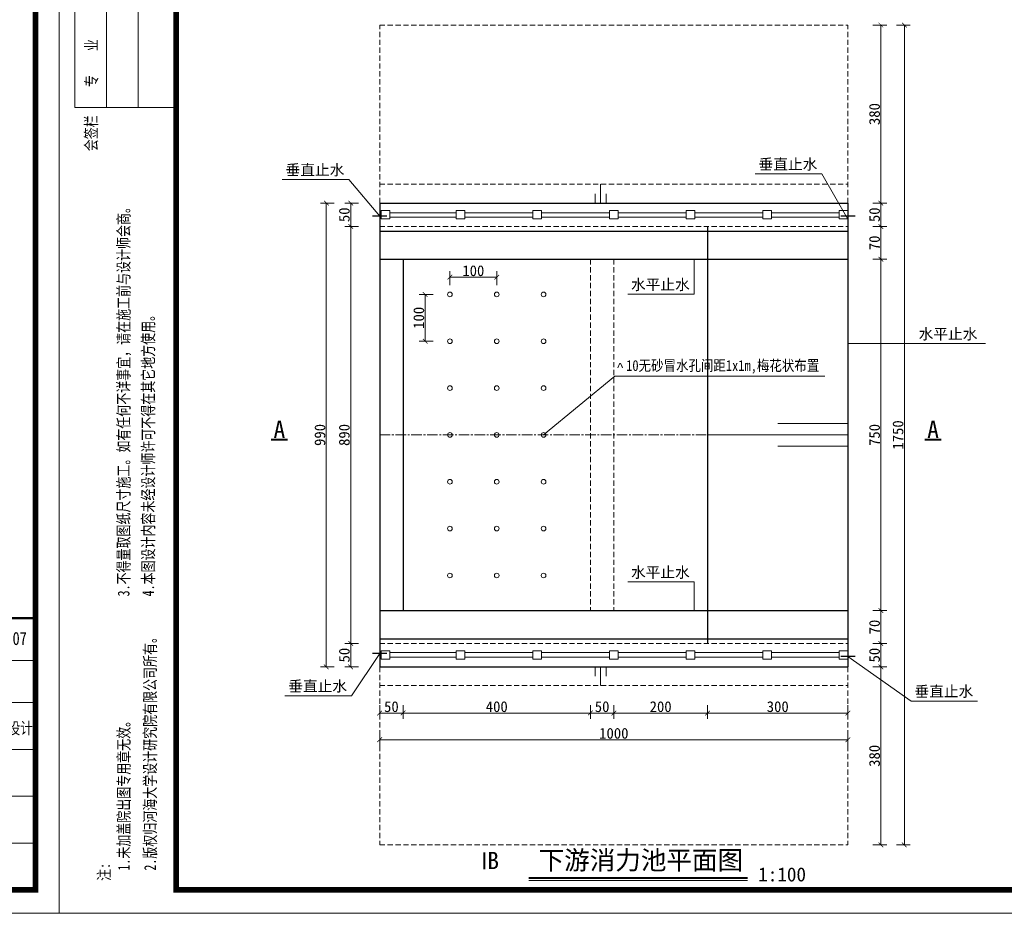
# Model space of a CAD drawing. Extents: x -13074 to 1448651, y 3648755 to 8081248.
# Tile 4 of 173: x 466357 to 466567, y 3853831 to 3854021. Entities that reach past the tile are written whole.
import ezdxf

# ---------------------------------------------------------------- set-up
doc = ezdxf.new("R2010")
doc.units = 0
doc.header["$PDMODE"] = 32
doc.header["$PDSIZE"] = 0.2
doc.linetypes.add('CENTER2', pattern=[1.125, 0.75, -0.125, 0.125, -0.125])
doc.linetypes.add('HIDDEN2', pattern=[0.1875, 0.125, -0.0625])
doc.layers.get('0').update_dxf_attribs({"linetype": 'CONTINUOUS'})
doc.layers.get('Defpoints').update_dxf_attribs({"linetype": 'CONTINUOUS'})
for name, color, linetype, lineweight in [('0.09标注线', 3, 'CONTINUOUS', 9), ('0.13填充', 8, 'CONTINUOUS', 9), ('0.15红线', 1, 'CONTINUOUS', 15), ('0.15虚线', 1, 'HIDDEN2', 15), ('0.30粗线', 7, 'CONTINUOUS', 30), ('SHEET', 1, 'CONTINUOUS', 15), ('文字', 7, 'CONTINUOUS', 15), ('新建路', 7, 'CONTINUOUS', 40), ('细实线', 3, 'CONTINUOUS', 20), ('配筋1', 1, 'CONTINUOUS', 50)]:
    doc.layers.add(name, color=color, linetype=linetype, lineweight=lineweight)
doc.layers.add('DIM', color=3, linetype='CONTINUOUS')
doc.styles.add('-仿宋_GB2312', font='FangSong_GB2312.ttf')
doc.styles.add('FHZ', font='FangSong_GB2312.ttf', dxfattribs={"width": 0.7070000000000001, "height": 300})
doc.dimstyles.new('zzzz STANDARD', dxfattribs={"dimtxt": 2.3, "dimasz": 1, "dimexe": 1.25, "dimexo": 1.5, "dimgap": 0.2, "dimtad": 1, "dimdec": 0, "dimlfac": 10, "dimzin": 0, "dimdsep": 46, "dimtxsty": '-仿宋_GB2312', "dimblk": 'ARCHTICK', "dimcen": 0.09, "dimadec": 0, "dimazin": 0, "dimtfac": 1, "dimtdec": 0, "dimtix": 1, "dimtmove": 2, "dimatfit": 3, "dimfxl": 1.7, "dimfxlon": 1, "dimtolj": 1, "dimtzin": 0, "dimlwd": 9, "dimlwe": 9, "dimarcsym": 0})

# ---------------------------------------------------------------- blocks, each defined once
blk = doc.blocks.new('c')
at = {"layer": 'SHEET', "color": 7}
for p, q in [((565906.7484831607, 3846269.904572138), (565906.7484831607, 3846029.914565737)), ((565920.2479210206, 3846269.904572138), (565920.2479210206, 3846029.914565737)), ((565933.7473588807, 3846269.904572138), (565933.7473588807, 3846029.914565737)), ((565906.7484831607, 3846029.914565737), (565949.9466843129, 3846029.914565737)), ((566729.914205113, 3845793.924392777), (566579.9204511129, 3845793.924392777)), ((566369.9291955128, 3845775.925142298), (566729.914205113, 3845775.925142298)), ((566669.9167035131, 3845755.925975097), (566729.914205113, 3845755.925975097)), ((566369.9291955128, 3845735.926807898), (566729.914205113, 3845735.926807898)), ((566729.914205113, 3845695.928473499), (566729.914205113, 3845735.926807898)), ((566369.9291955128, 3845715.927640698), (566729.914205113, 3845715.927640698)), ((566369.9291955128, 3845715.927640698), (566729.914205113, 3845715.927640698))]:
    blk.add_line(p, q, dxfattribs=at)
at = {"layer": 'SHEET', "color": 5}
blk.add_lwpolyline([(566739.913788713, 3845685.928889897), (565899.948766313, 3845685.928889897), (565899.948766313, 3846279.904155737), (566739.913788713, 3846279.904155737)], close=True, dxfattribs=at)
at = {"layer": 'SHEET', "color": 5, "const_width": 2.399900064}
blk.add_lwpolyline([(565949.9466843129, 3846269.904572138), (566729.914205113, 3846269.904572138), (566729.914205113, 3845695.928473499), (565949.9466843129, 3845695.928473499)], close=True, dxfattribs=at)
at = {"layer": 'SHEET', "color": 7, "const_width": 0.9999583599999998}
blk.add_lwpolyline([(566369.9291955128, 3845811.923643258), (566729.914205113, 3845811.923643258)], dxfattribs=at)
at = {"layer": 'DIM', "color": 7, "style": 'FHZ', "width": 0.75}
for s, p in [('专    业', (565916.2944850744, 3846038.683903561)), ('会签栏', (565916.151109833, 3846011.273359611)), ('3.不得量取图纸尺寸施工。如有任何不详事宜，请在施工前与设计师会商。', (565930.0149684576, 3845821.21716212)), ('4.本图设计内容未经设计师许可不得在其它地方使用。', (565940.5321480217, 3845821.21716212)), ('2.版权归河海大学设计研究院有限公司所有。', (565941.3298277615, 3845704.155322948)), ('1.未加盖院出图专用章无效。', (565930.0982954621, 3845704.155322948)), ('注:', (565921.7100811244, 3845699.768201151))]:
    blk.add_text(s, height=4.999791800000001, rotation=90, dxfattribs=at).set_placement(p)
at = {"layer": 'SHEET', "color": 7, "style": 'FHZ', "width": 0.8}
for s, height, p in [('2016.07', 5.599766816, (566704.8308302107, 3845800.464774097)), ('施工图设计', 4.999791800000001, (566701.5152524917, 3845762.466356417))]:
    blk.add_text(s, height=height, dxfattribs=at).set_placement(p)
blk = doc.blocks.new('_ARCHTICK')
at = {"color": 0, "linetype": 'ByBlock', "const_width": 0.15}
blk.add_lwpolyline([(-0.5, -0.5), (0.5, 0.5)], dxfattribs=at)
blk = doc.blocks.new('*D1296')
at = {"layer": 'Defpoints', "color": 0, "linetype": 'Continuous', "lineweight": 13}
for p in [(466533.9578371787, 3854020.17440243), (466533.9578371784, 3853982.17440243), (466540.9816627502, 3853982.17440243)]:
    blk.add_point(p, dxfattribs=at)
at = {"layer": '新建路', "color": 0, "linetype": 'Continuous', "lineweight": 9}
for p, q in [((466539.2816627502, 3854020.17440243), (466542.2316627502, 3854020.17440243)), ((466540.9816627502, 3854020.17440243), (466540.9816627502, 3853982.17440243)), ((466539.2816627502, 3853982.17440243), (466542.2316627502, 3853982.17440243))]:
    blk.add_line(p, q, dxfattribs=at)
for p, rotation in [((466540.9816627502, 3854020.17440243), 90), ((466540.9816627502, 3853982.17440243), 270)]:
    blk.add_blockref('_ARCHTICK', p, dxfattribs=dict(at, rotation=rotation))
at = {"layer": '新建路', "color": 0, "linetype": 'Continuous', "lineweight": 13, "insert": (466539.6316627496, 3854001.17440243), "char_height": 2.3, "attachment_point": 5, "rotation": 90, "style": '-仿宋_GB2312'}
blk.add_mtext('\\A1;380', dxfattribs=at)
blk = doc.blocks.new('*D1297')
at = {"layer": 'Defpoints', "color": 0, "linetype": 'Continuous', "lineweight": 13}
for p in [(466533.9578371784, 3853982.17440243), (466533.9578371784, 3853977.17440243), (466540.9816627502, 3853977.17440243)]:
    blk.add_point(p, dxfattribs=at)
at = {"layer": '新建路', "color": 0, "linetype": 'Continuous', "lineweight": 9}
for p, q in [((466539.2816627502, 3853982.17440243), (466542.2316627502, 3853982.17440243)), ((466540.9816627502, 3853982.17440243), (466540.9816627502, 3853977.17440243)), ((466539.2816627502, 3853977.17440243), (466542.2316627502, 3853977.17440243))]:
    blk.add_line(p, q, dxfattribs=at)
for p, rotation in [((466540.9816627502, 3853982.17440243), 90), ((466540.9816627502, 3853977.17440243), 270)]:
    blk.add_blockref('_ARCHTICK', p, dxfattribs=dict(at, rotation=rotation))
at = {"layer": '新建路', "color": 0, "linetype": 'Continuous', "lineweight": 13, "insert": (466539.6316627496, 3853979.67440243), "char_height": 2.3, "attachment_point": 5, "rotation": 90, "style": '-仿宋_GB2312'}
blk.add_mtext('\\A1;50', dxfattribs=at)
blk = doc.blocks.new('*D1298')
at = {"layer": 'Defpoints', "color": 0, "linetype": 'Continuous', "lineweight": 13}
for p in [(466533.9578371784, 3853977.17440243), (466533.9578371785, 3853970.17440243), (466540.9816627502, 3853970.17440243)]:
    blk.add_point(p, dxfattribs=at)
at = {"layer": '新建路', "color": 0, "linetype": 'Continuous', "lineweight": 9}
for p, q in [((466539.2816627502, 3853977.17440243), (466542.2316627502, 3853977.17440243)), ((466540.9816627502, 3853977.17440243), (466540.9816627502, 3853970.17440243)), ((466539.2816627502, 3853970.17440243), (466542.2316627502, 3853970.17440243))]:
    blk.add_line(p, q, dxfattribs=at)
for p, rotation in [((466540.9816627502, 3853977.17440243), 90), ((466540.9816627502, 3853970.17440243), 270)]:
    blk.add_blockref('_ARCHTICK', p, dxfattribs=dict(at, rotation=rotation))
at = {"layer": '新建路', "color": 0, "linetype": 'Continuous', "lineweight": 13, "insert": (466539.6316627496, 3853973.67440243), "char_height": 2.3, "attachment_point": 5, "rotation": 90, "style": '-仿宋_GB2312'}
blk.add_mtext('\\A1;70', dxfattribs=at)
blk = doc.blocks.new('*D1299')
at = {"layer": 'Defpoints', "color": 0, "linetype": 'Continuous', "lineweight": 13}
for p in [(466533.9578371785, 3853970.17440243), (466533.9578371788, 3853895.174402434), (466540.9816627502, 3853895.174402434)]:
    blk.add_point(p, dxfattribs=at)
at = {"layer": '新建路', "color": 0, "linetype": 'Continuous', "lineweight": 9}
for p, q in [((466539.2816627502, 3853970.17440243), (466542.2316627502, 3853970.17440243)), ((466540.9816627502, 3853970.17440243), (466540.9816627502, 3853895.174402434)), ((466539.2816627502, 3853895.174402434), (466542.2316627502, 3853895.174402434))]:
    blk.add_line(p, q, dxfattribs=at)
for p, rotation in [((466540.9816627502, 3853970.17440243), 90), ((466540.9816627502, 3853895.174402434), 270)]:
    blk.add_blockref('_ARCHTICK', p, dxfattribs=dict(at, rotation=rotation))
at = {"layer": '新建路', "color": 0, "linetype": 'Continuous', "lineweight": 13, "insert": (466539.6316627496, 3853932.674402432), "char_height": 2.3, "attachment_point": 5, "rotation": 90, "style": '-仿宋_GB2312'}
blk.add_mtext('\\A1;750', dxfattribs=at)
blk = doc.blocks.new('*D1300')
at = {"layer": 'Defpoints', "color": 0, "linetype": 'Continuous', "lineweight": 13}
for p in [(466533.9578371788, 3853895.174402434), (466533.9578371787, 3853888.174402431), (466540.9816627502, 3853888.174402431)]:
    blk.add_point(p, dxfattribs=at)
at = {"layer": '新建路', "color": 0, "linetype": 'Continuous', "lineweight": 9}
for p, q in [((466539.2816627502, 3853895.174402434), (466542.2316627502, 3853895.174402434)), ((466540.9816627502, 3853895.174402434), (466540.9816627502, 3853888.174402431)), ((466539.2816627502, 3853888.174402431), (466542.2316627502, 3853888.174402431))]:
    blk.add_line(p, q, dxfattribs=at)
for p, rotation in [((466540.9816627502, 3853895.174402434), 90), ((466540.9816627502, 3853888.174402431), 270)]:
    blk.add_blockref('_ARCHTICK', p, dxfattribs=dict(at, rotation=rotation))
at = {"layer": '新建路', "color": 0, "linetype": 'Continuous', "lineweight": 13, "insert": (466539.6316627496, 3853891.674402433), "char_height": 2.3, "attachment_point": 5, "rotation": 90, "style": '-仿宋_GB2312'}
blk.add_mtext('\\A1;70', dxfattribs=at)
blk = doc.blocks.new('*D1301')
at = {"layer": 'Defpoints', "color": 0, "linetype": 'Continuous', "lineweight": 13}
for p in [(466533.9578371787, 3853888.174402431), (466533.9578371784, 3853883.174402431), (466540.9816627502, 3853883.174402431)]:
    blk.add_point(p, dxfattribs=at)
at = {"layer": '新建路', "color": 0, "linetype": 'Continuous', "lineweight": 9}
for p, q in [((466539.2816627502, 3853888.174402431), (466542.2316627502, 3853888.174402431)), ((466540.9816627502, 3853888.174402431), (466540.9816627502, 3853883.174402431)), ((466539.2816627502, 3853883.174402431), (466542.2316627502, 3853883.174402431))]:
    blk.add_line(p, q, dxfattribs=at)
for p, rotation in [((466540.9816627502, 3853888.174402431), 90), ((466540.9816627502, 3853883.174402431), 270)]:
    blk.add_blockref('_ARCHTICK', p, dxfattribs=dict(at, rotation=rotation))
at = {"layer": '新建路', "color": 0, "linetype": 'Continuous', "lineweight": 13, "insert": (466539.6316627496, 3853885.674402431), "char_height": 2.3, "attachment_point": 5, "rotation": 90, "style": '-仿宋_GB2312'}
blk.add_mtext('\\A1;50', dxfattribs=at)
blk = doc.blocks.new('*D1302')
at = {"layer": 'Defpoints', "color": 0, "linetype": 'Continuous', "lineweight": 13}
for p in [(466533.9578371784, 3853883.174402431), (466533.9578371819, 3853845.174402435), (466540.9816627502, 3853845.174402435)]:
    blk.add_point(p, dxfattribs=at)
at = {"layer": '新建路', "color": 0, "linetype": 'Continuous', "lineweight": 9}
for p, q in [((466539.2816627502, 3853883.174402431), (466542.2316627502, 3853883.174402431)), ((466540.9816627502, 3853883.174402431), (466540.9816627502, 3853845.174402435)), ((466539.2816627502, 3853845.174402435), (466542.2316627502, 3853845.174402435))]:
    blk.add_line(p, q, dxfattribs=at)
for p, rotation in [((466540.9816627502, 3853883.174402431), 90), ((466540.9816627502, 3853845.174402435), 270)]:
    blk.add_blockref('_ARCHTICK', p, dxfattribs=dict(at, rotation=rotation))
at = {"layer": '新建路', "color": 0, "linetype": 'Continuous', "lineweight": 13, "insert": (466539.6316627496, 3853864.174402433), "char_height": 2.3, "attachment_point": 5, "rotation": 90, "style": '-仿宋_GB2312'}
blk.add_mtext('\\A1;380', dxfattribs=at)
blk = doc.blocks.new('*D1304')
at = {"layer": 'Defpoints', "color": 0, "linetype": 'Continuous', "lineweight": 13}
for p in [(466433.9578371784, 3853982.174402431), (466427.7642120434, 3853977.17440243), (466433.9578371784, 3853977.17440243)]:
    blk.add_point(p, dxfattribs=at)
at = {"layer": '新建路', "color": 0, "linetype": 'Continuous', "lineweight": 9}
for p, q in [((466429.4642120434, 3853982.174402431), (466426.5142120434, 3853982.174402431)), ((466427.7642120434, 3853982.174402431), (466427.7642120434, 3853977.17440243)), ((466429.4642120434, 3853977.17440243), (466426.5142120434, 3853977.17440243))]:
    blk.add_line(p, q, dxfattribs=at)
for p, rotation in [((466427.7642120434, 3853982.174402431), 90), ((466427.7642120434, 3853977.17440243), 270)]:
    blk.add_blockref('_ARCHTICK', p, dxfattribs=dict(at, rotation=rotation))
at = {"layer": '新建路', "color": 0, "linetype": 'Continuous', "lineweight": 13, "insert": (466426.4142120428, 3853979.674402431), "char_height": 2.3, "attachment_point": 5, "rotation": 90, "style": '-仿宋_GB2312'}
blk.add_mtext('\\A1;50', dxfattribs=at)
blk = doc.blocks.new('*D1305')
at = {"layer": 'Defpoints', "color": 0, "linetype": 'Continuous', "lineweight": 13}
for p in [(466433.9578371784, 3853977.17440243), (466427.7642120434, 3853888.174402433), (466433.9578371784, 3853888.174402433)]:
    blk.add_point(p, dxfattribs=at)
at = {"layer": '新建路', "color": 0, "linetype": 'Continuous', "lineweight": 9}
for p, q in [((466429.4642120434, 3853977.17440243), (466426.5142120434, 3853977.17440243)), ((466427.7642120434, 3853977.17440243), (466427.7642120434, 3853888.174402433)), ((466429.4642120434, 3853888.174402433), (466426.5142120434, 3853888.174402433))]:
    blk.add_line(p, q, dxfattribs=at)
for p, rotation in [((466427.7642120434, 3853977.17440243), 90), ((466427.7642120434, 3853888.174402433), 270)]:
    blk.add_blockref('_ARCHTICK', p, dxfattribs=dict(at, rotation=rotation))
at = {"layer": '新建路', "color": 0, "linetype": 'Continuous', "lineweight": 13, "insert": (466426.4142120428, 3853932.674402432), "char_height": 2.3, "attachment_point": 5, "rotation": 90, "style": '-仿宋_GB2312'}
blk.add_mtext('\\A1;890', dxfattribs=at)
blk = doc.blocks.new('*D1306')
at = {"layer": 'Defpoints', "color": 0, "linetype": 'Continuous', "lineweight": 13}
for p in [(466433.9578371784, 3853888.174402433), (466427.7642120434, 3853883.174402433), (466433.9578371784, 3853883.174402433)]:
    blk.add_point(p, dxfattribs=at)
at = {"layer": '新建路', "color": 0, "linetype": 'Continuous', "lineweight": 9}
for p, q in [((466429.4642120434, 3853888.174402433), (466426.5142120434, 3853888.174402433)), ((466427.7642120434, 3853888.174402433), (466427.7642120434, 3853883.174402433)), ((466429.4642120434, 3853883.174402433), (466426.5142120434, 3853883.174402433))]:
    blk.add_line(p, q, dxfattribs=at)
for p, rotation in [((466427.7642120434, 3853888.174402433), 90), ((466427.7642120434, 3853883.174402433), 270)]:
    blk.add_blockref('_ARCHTICK', p, dxfattribs=dict(at, rotation=rotation))
at = {"layer": '新建路', "color": 0, "linetype": 'Continuous', "lineweight": 13, "insert": (466426.4142120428, 3853885.674402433), "char_height": 2.3, "attachment_point": 5, "rotation": 90, "style": '-仿宋_GB2312'}
blk.add_mtext('\\A1;50', dxfattribs=at)
blk = doc.blocks.new('*D1313')
at = {"layer": 'Defpoints', "color": 0, "linetype": 'Continuous', "lineweight": 13}
for p in [(466433.9578371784, 3853895.174402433), (466533.9578371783, 3853895.174402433), (466433.9578371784, 3853867.62701102)]:
    blk.add_point(p, dxfattribs=at)
at = {"layer": '新建路', "color": 0, "linetype": 'Continuous', "lineweight": 9}
for p, q in [((466433.9578371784, 3853869.32701102), (466433.9578371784, 3853866.37701102)), ((466533.9578371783, 3853867.62701102), (466433.9578371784, 3853867.62701102)), ((466533.9578371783, 3853869.32701102), (466533.9578371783, 3853866.37701102))]:
    blk.add_line(p, q, dxfattribs=at)
at = {"layer": '新建路', "color": 0, "linetype": 'Continuous', "lineweight": 9, "rotation": 180}
blk.add_blockref('_ARCHTICK', (466433.9578371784, 3853867.62701102), dxfattribs=at)
at = {"layer": '新建路', "color": 0, "linetype": 'Continuous', "lineweight": 9}
blk.add_blockref('_ARCHTICK', (466533.9578371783, 3853867.62701102), dxfattribs=at)
at = {"layer": '新建路', "color": 0, "linetype": 'Continuous', "lineweight": 13, "insert": (466483.9578371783, 3853868.97701102), "char_height": 2.3, "attachment_point": 5, "style": '-仿宋_GB2312'}
blk.add_mtext('\\A1;1000', dxfattribs=at)
blk = doc.blocks.new('*D1343')
at = {"layer": 'Defpoints', "color": 0, "linetype": 'Continuous', "lineweight": 13}
for p in [(466448.9578371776, 3853962.674402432), (466443.672590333, 3853952.674402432), (466448.9578371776, 3853952.674402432)]:
    blk.add_point(p, dxfattribs=at)
at = {"layer": '新建路', "color": 0, "linetype": 'Continuous', "lineweight": 9}
for p, q in [((466445.372590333, 3853962.674402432), (466442.422590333, 3853962.674402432)), ((466443.672590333, 3853962.674402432), (466443.672590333, 3853952.674402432)), ((466445.372590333, 3853952.674402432), (466442.422590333, 3853952.674402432))]:
    blk.add_line(p, q, dxfattribs=at)
for p, rotation in [((466443.672590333, 3853962.674402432), 90), ((466443.672590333, 3853952.674402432), 270)]:
    blk.add_blockref('_ARCHTICK', p, dxfattribs=dict(at, rotation=rotation))
at = {"layer": '新建路', "color": 0, "linetype": 'Continuous', "lineweight": 13, "insert": (466442.3225903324, 3853957.674402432), "char_height": 2.3, "attachment_point": 5, "rotation": 90, "style": '-仿宋_GB2312'}
blk.add_mtext('\\A1;100', dxfattribs=at)

msp = doc.modelspace()

# ---------------------------------------------------------------- linework, layer by layer
at = {"layer": '0.09标注线', "color": 3, "lineweight": 9}
for p, q in [((466427.3409038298, 3853987.203658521, -0.03751364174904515), (466413.1594093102, 3853987.203658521, -0.03751364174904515)), ((466528.3395436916, 3853988.418407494, -0.03751364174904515), (466514.158049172, 3853988.418407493, -0.03751364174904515)), ((466501.1039059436, 3853962.707405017), (466486.922411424, 3853962.707405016)), ((466563.3318910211, 3853952.174402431), (466533.9578371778, 3853952.17440243)), ((466501.1039059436, 3853901.291160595), (466486.922411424, 3853901.291160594)), ((466427.9174716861, 3853877.008095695, -0.03751364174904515), (466413.7359771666, 3853877.008095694, -0.03751364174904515)), ((466561.6388071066, 3853875.877233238, -0.03751364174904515), (466547.4573125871, 3853875.877233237, -0.03751364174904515))]:
    msp.add_line(p, q, dxfattribs=at)
at = {"layer": '0.09标注线', "linetype": 'Continuous', "lineweight": 13}
for p, q in [((466433.9578371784, 3853979.355072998), (466427.3409038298, 3853987.203658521, -0.03751364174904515)), ((466533.9578371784, 3853978.716414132), (466528.3395436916, 3853988.418407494, -0.03751364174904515)), ((466481.1398466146, 3853986.17440243), (466481.1398466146, 3853982.17440243)), ((466479.9918748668, 3853984.17440243), (466479.9918748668, 3853982.17440243)), ((466482.2878183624, 3853984.17440243), (466482.2878183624, 3853982.17440243)), ((466501.1039059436, 3853962.707405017), (466501.1039059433, 3853970.174402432)), ((466501.1039059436, 3853901.291160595), (466501.1039059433, 3853895.174402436)), ((466433.9578371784, 3853885.993731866), (466427.9174716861, 3853877.008095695, -0.03751364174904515)), ((466533.9578371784, 3853885.355073), (466547.4573125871, 3853875.877233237, -0.03751364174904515)), ((466479.9918748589, 3853881.174402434), (466479.9918748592, 3853883.174402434)), ((466481.1398466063, 3853879.174402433), (466481.139846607, 3853883.174402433)), ((466482.2878183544, 3853881.174402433), (466482.2878183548, 3853883.174402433))]:
    msp.add_line(p, q, dxfattribs=at)
at = {"layer": '0.09标注线'}
for p, q in [((466484.1564502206, 3853945.198726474, 3.047455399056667), (466468.9578371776, 3853932.674402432)), ((466529.0141309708, 3853945.198726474, 3.047455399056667), (466484.1564502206, 3853945.198726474, 3.047455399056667))]:
    msp.add_line(p, q, dxfattribs=at)
at = {"layer": '0.09标注线', "color": 7}
for centre in [(466448.9578371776, 3853962.674402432), (466458.9578371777, 3853962.674402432), (466468.9578371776, 3853962.674402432), (466448.9578371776, 3853952.674402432), (466458.9578371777, 3853952.674402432), (466468.9578371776, 3853952.674402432), (466448.9578371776, 3853942.674402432), (466458.9578371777, 3853942.674402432), (466468.9578371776, 3853942.674402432), (466448.9578371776, 3853932.674402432), (466458.9578371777, 3853932.674402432), (466468.9578371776, 3853932.674402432), (466448.9578371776, 3853922.674402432), (466458.9578371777, 3853922.674402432), (466468.9578371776, 3853922.674402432), (466448.9578371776, 3853912.674402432), (466458.9578371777, 3853912.674402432), (466468.9578371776, 3853912.674402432), (466448.9578371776, 3853902.674402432), (466458.9578371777, 3853902.674402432), (466468.9578371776, 3853902.674402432)]:
    msp.add_circle(centre, 0.5, dxfattribs=at)
at = {"layer": '0.13填充', "lineweight": 40, "ltscale": 0.005}
msp.add_line((466465.8221476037, 3853838.149972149), (466512.4768031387, 3853838.149972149), dxfattribs=at)
at = {"layer": '0.13填充', "ltscale": 0.005}
msp.add_line((466465.8221476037, 3853837.602761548), (466512.4768031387, 3853837.602761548), dxfattribs=at)
at = {"layer": '0.15红线', "color": 7}
for p, q in [((466436.148091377, 3853980.096742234, -0.03751364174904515), (466450.2870038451, 3853980.096742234, -0.03751364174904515)), ((466450.2870038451, 3853979.127908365, -0.03751364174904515), (466436.148091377, 3853979.127908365, -0.03751364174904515)), ((466452.162003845, 3853980.096742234, -0.03751364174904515), (466466.6536705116, 3853980.096742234, -0.03751364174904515)), ((466466.6536705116, 3853979.127908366, -0.03751364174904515), (466452.162003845, 3853979.127908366, -0.03751364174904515)), ((466468.5286705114, 3853980.096742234, -0.03751364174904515), (466483.020337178, 3853980.096742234, -0.03751364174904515)), ((466483.020337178, 3853979.127908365, -0.03751364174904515), (466468.5286705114, 3853979.127908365, -0.03751364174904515)), ((466484.8953371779, 3853980.096742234, -0.03751364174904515), (466499.3870038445, 3853980.096742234, -0.03751364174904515)), ((466499.3870038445, 3853979.127908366, -0.03751364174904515), (466484.8953371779, 3853979.127908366, -0.03751364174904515)), ((466501.2620038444, 3853980.096742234, -0.03751364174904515), (466515.753670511, 3853980.096742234, -0.03751364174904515)), ((466515.753670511, 3853979.127908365, -0.03751364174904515), (466501.2620038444, 3853979.127908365, -0.03751364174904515)), ((466517.6286705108, 3853980.096742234, -0.03751364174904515), (466532.0828371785, 3853980.096742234, -0.03751364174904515)), ((466532.0828371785, 3853979.127908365, -0.03751364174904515), (466517.6286705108, 3853979.127908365, -0.03751364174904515)), ((466450.2870038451, 3853886.220896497, -0.03751364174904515), (466436.148091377, 3853886.220896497, -0.03751364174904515)), ((466436.148091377, 3853885.252062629, -0.03751364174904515), (466450.2870038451, 3853885.252062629, -0.03751364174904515)), ((466466.6536705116, 3853886.220896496, -0.03751364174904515), (466452.162003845, 3853886.220896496, -0.03751364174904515)), ((466452.162003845, 3853885.252062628, -0.03751364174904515), (466466.6536705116, 3853885.252062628, -0.03751364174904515)), ((466483.020337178, 3853886.220896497, -0.03751364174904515), (466468.5286705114, 3853886.220896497, -0.03751364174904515)), ((466468.5286705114, 3853885.252062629, -0.03751364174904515), (466483.020337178, 3853885.252062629, -0.03751364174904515)), ((466499.3870038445, 3853886.220896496, -0.03751364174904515), (466484.8953371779, 3853886.220896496, -0.03751364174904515)), ((466484.8953371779, 3853885.252062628, -0.03751364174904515), (466499.3870038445, 3853885.252062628, -0.03751364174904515)), ((466515.753670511, 3853886.220896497, -0.03751364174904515), (466501.2620038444, 3853886.220896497, -0.03751364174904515)), ((466501.2620038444, 3853885.252062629, -0.03751364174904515), (466515.753670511, 3853885.252062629, -0.03751364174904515)), ((466532.0828371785, 3853886.220896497, -0.03751364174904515), (466517.6286705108, 3853886.220896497, -0.03751364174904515)), ((466517.6286705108, 3853885.252062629, -0.03751364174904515), (466532.0828371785, 3853885.252062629, -0.03751364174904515))]:
    msp.add_line(p, q, dxfattribs=at)
for points in [[(466436.148091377, 3853980.557680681), (466436.148091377, 3853978.782927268), (466434.2730913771, 3853978.782927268), (466434.2730913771, 3853980.557680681)], [(466452.162003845, 3853980.557680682), (466452.162003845, 3853978.782927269), (466450.2870038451, 3853978.782927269), (466450.2870038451, 3853980.557680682)], [(466468.5286705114, 3853980.557680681), (466468.5286705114, 3853978.782927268), (466466.6536705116, 3853978.782927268), (466466.6536705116, 3853980.557680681)], [(466484.8953371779, 3853980.557680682), (466484.8953371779, 3853978.782927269), (466483.020337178, 3853978.782927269), (466483.020337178, 3853980.557680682)], [(466501.2620038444, 3853980.557680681), (466501.2620038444, 3853978.782927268), (466499.3870038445, 3853978.782927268), (466499.3870038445, 3853980.557680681)], [(466517.6286705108, 3853980.557680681), (466517.6286705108, 3853978.782927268), (466515.753670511, 3853978.782927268), (466515.753670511, 3853980.557680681)], [(466533.9578371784, 3853980.557680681), (466533.9578371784, 3853978.782927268), (466532.0828371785, 3853978.782927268), (466532.0828371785, 3853980.557680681)], [(466436.148091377, 3853884.791124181), (466436.148091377, 3853886.565877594), (466434.2730913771, 3853886.565877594), (466434.2730913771, 3853884.791124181)], [(466452.162003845, 3853884.79112418), (466452.162003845, 3853886.565877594), (466450.2870038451, 3853886.565877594), (466450.2870038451, 3853884.79112418)], [(466468.5286705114, 3853884.791124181), (466468.5286705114, 3853886.565877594), (466466.6536705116, 3853886.565877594), (466466.6536705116, 3853884.791124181)], [(466484.8953371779, 3853884.79112418), (466484.8953371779, 3853886.565877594), (466483.020337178, 3853886.565877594), (466483.020337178, 3853884.79112418)], [(466501.2620038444, 3853884.791124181), (466501.2620038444, 3853886.565877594), (466499.3870038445, 3853886.565877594), (466499.3870038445, 3853884.791124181)], [(466517.6286705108, 3853884.791124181), (466517.6286705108, 3853886.565877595), (466515.753670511, 3853886.565877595), (466515.753670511, 3853884.791124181)], [(466533.9578371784, 3853884.791124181), (466533.9578371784, 3853886.565877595), (466532.0828371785, 3853886.565877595), (466532.0828371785, 3853884.791124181)]]:
    msp.add_lwpolyline(points, close=True, dxfattribs=at)
at = {"layer": '0.15虚线', "ltscale": 9}
for p, q in [((466433.9578371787, 3854020.174402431), (466533.9578371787, 3854020.17440243)), ((466433.9578371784, 3853982.174402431), (466433.9578371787, 3854020.174402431)), ((466533.9578371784, 3853982.17440243), (466533.9578371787, 3854020.17440243)), ((466433.9578371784, 3853986.174402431), (466533.9578371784, 3853986.17440243)), ((466433.9578371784, 3853977.17440243), (466533.9578371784, 3853977.17440243)), ((466478.9578371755, 3853970.17440243), (466478.9578371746, 3853895.174402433)), ((466483.9578371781, 3853970.17440243), (466483.9578371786, 3853895.174402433)), ((466433.9578371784, 3853888.174402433), (466533.9578371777, 3853888.174402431)), ((466433.9578371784, 3853883.174402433), (466433.9578371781, 3853845.174402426)), ((466533.9578371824, 3853883.174402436), (466533.9578371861, 3853845.174402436)), ((466433.9578371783, 3853879.174402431), (466533.9578371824, 3853879.174402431)), ((466433.9578371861, 3853845.174402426), (466533.9578371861, 3853845.174402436))]:
    msp.add_line(p, q, dxfattribs=at)
at = {"layer": '0.30粗线'}
for p, q in [((466433.9578371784, 3853982.174402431), (466533.9578371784, 3853982.17440243)), ((466433.9578371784, 3853982.17440243), (466433.9578371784, 3853883.174402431)), ((466533.9578371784, 3853982.17440243), (466533.9578371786, 3853947.17440243)), ((466435.4578371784, 3853979.355072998), (466432.4578371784, 3853979.355072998)), ((466535.4578371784, 3853979.355072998), (466532.4578371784, 3853979.355072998)), ((466503.9578371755, 3853977.174402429), (466503.9578371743, 3853888.174402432)), ((466433.9578371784, 3853976.17440243), (466533.9578371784, 3853976.17440243)), ((466433.9578371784, 3853970.17440243), (466533.9578371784, 3853970.17440243)), ((466438.9578371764, 3853970.17440243), (466438.9578371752, 3853895.174402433)), ((466533.9578371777, 3853952.17440243), (466533.9578371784, 3853883.174402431)), ((466433.9578371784, 3853895.174402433), (466533.9578371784, 3853895.174402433)), ((466433.9578371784, 3853889.174402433), (466533.9578371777, 3853889.174402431)), ((466435.4578371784, 3853885.993731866), (466432.4578371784, 3853885.993731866)), ((466535.4578371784, 3853885.355073), (466532.4578371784, 3853885.355073)), ((466433.9578371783, 3853883.174402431), (466533.9578371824, 3853883.174402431))]:
    msp.add_line(p, q, dxfattribs=at)
at = {"layer": '细实线', "color": 3, "lineweight": 15}
for p, q in [((466533.9578371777, 3853935.101163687), (466518.9578371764, 3853935.101163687)), ((466533.9578371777, 3853932.674402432), (466503.9578371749, 3853932.674402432)), ((466533.9578371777, 3853930.247641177), (466518.9578371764, 3853930.247641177))]:
    msp.add_line(p, q, dxfattribs=at)
at = {"layer": '细实线', "color": 1, "linetype": 'CENTER2', "lineweight": 13, "ltscale": 3}
msp.add_line((466433.9578371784, 3853932.674402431), (466533.9578371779, 3853932.674402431), dxfattribs=at)
at = {"layer": '配筋1', "color": 7, "lineweight": 40}
for p, q in [((466410.7588327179, 3853931.680202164), (466414.2640327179, 3853931.680202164)), ((466550.3407916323, 3853931.680202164), (466553.8459916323, 3853931.680202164)), ((466456.3193992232, 3853840.016284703), (466456.3193992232, 3853843.521484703))]:
    msp.add_line(p, q, dxfattribs=at)

# ---------------------------------------------------------------- block references
at = {"layer": '0.09标注线', "linetype": 'Continuous', "lineweight": 13, "xscale": 0.5, "yscale": 0.5, "zscale": 0.5}
for p in [(182995.5312273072, 1930987.602333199), (183415.5137385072, 1930987.602333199)]:
    msp.add_blockref('c', p, dxfattribs=at)

# ---------------------------------------------------------------- texts
at = {"layer": '0.09标注线', "attachment_point": 1, "style": '-仿宋_GB2312'}
for s, insert, char_height, width in [('垂直止水', (466514.8617582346, 3853991.625896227, -0.03751364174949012), 2.3, 28.48444965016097), ('垂直止水', (466413.8631183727, 3853990.411147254, -0.03751364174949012), 2.3, 28.48444965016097), ('水平止水', (466487.6261204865, 3853965.91489375), 2.3, 28.48444965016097), ('水平止水', (466549.0498763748, 3853955.381891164), 2.3, 28.48444965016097), ('{\\Fhztxt_e|c134;^ }', (466484.6726790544, 3853948.064485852, 3.047455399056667), 2.049999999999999, 4.634603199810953), ('水平止水', (466487.6261204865, 3853904.498649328), 2.3, 28.48444965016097), ('垂直止水', (466414.4396862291, 3853880.215584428, -0.03751364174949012), 2.3, 28.48444965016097), ('垂直止水', (466548.1610216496, 3853879.084721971, -0.03751364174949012), 2.3, 28.48444965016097)]:
    msp.add_mtext(s, dxfattribs=dict(at, insert=insert, char_height=char_height, width=width))
at = {"layer": '0.09标注线', "insert": (466486.5918194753, 3853948.643641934, 3.047455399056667), "char_height": 2.296, "attachment_point": 1, "style": '-仿宋_GB2312'}
msp.add_mtext('{\\W0.85;10无砂冒水孔间距1x1m,梅花状布置}', dxfattribs=at)
at = {"layer": '文字', "color": 7, "attachment_point": 1, "style": '-仿宋_GB2312'}
for s, insert, char_height, width in [('下游消力池平面图', (466467.907543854, 3853843.916168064), 4, 49.47036807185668), ('1:100', (466514.7895756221, 3853840.372446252), 3, 10.28954739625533)]:
    msp.add_mtext(s, dxfattribs=dict(at, insert=insert, char_height=char_height, width=width))
at = {"layer": '细实线', "lineweight": 13, "char_height": 3.68, "width": 21.95458836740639, "attachment_point": 9, "style": '-仿宋_GB2312'}
for s, insert in [('A', (466413.7956527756, 3853932.017474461)), ('A', (466553.37761169, 3853932.017474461)), ('B', (466459.439520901, 3853839.995386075))]:
    msp.add_mtext(s, dxfattribs=dict(at, insert=insert))

# ---------------------------------------------------------------- dimensions: what is measured, and where the dimension line sits
at = {"layer": '新建路', "color": 3, "linetype": 'Continuous', "lineweight": 13}
for base, p1, p2, picture, middle in [((466540.9816627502, 3853982.17440243), (466533.9578371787, 3854020.17440243), (466533.9578371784, 3853982.17440243), '*D1296', (466539.6316627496, 3854001.17440243)), ((466427.7642120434, 3853977.17440243), (466433.9578371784, 3853982.174402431), (466433.9578371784, 3853977.17440243), '*D1304', (466426.4142120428, 3853979.674402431)), ((466540.9816627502, 3853977.17440243), (466533.9578371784, 3853982.17440243), (466533.9578371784, 3853977.17440243), '*D1297', (466539.6316627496, 3853979.67440243)), ((466427.7642120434, 3853888.174402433), (466433.9578371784, 3853977.17440243), (466433.9578371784, 3853888.174402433), '*D1305', (466426.4142120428, 3853932.674402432)), ((466540.9816627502, 3853970.17440243), (466533.9578371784, 3853977.17440243), (466533.9578371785, 3853970.17440243), '*D1298', (466539.6316627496, 3853973.67440243)), ((466540.9816627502, 3853895.174402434), (466533.9578371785, 3853970.17440243), (466533.9578371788, 3853895.174402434), '*D1299', (466539.6316627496, 3853932.674402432)), ((466443.672590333, 3853952.674402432), (466448.9578371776, 3853962.674402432), (466448.9578371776, 3853952.674402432), '*D1343', (466442.3225903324, 3853957.674402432)), ((466540.9816627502, 3853888.174402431), (466533.9578371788, 3853895.174402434), (466533.9578371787, 3853888.174402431), '*D1300', (466539.6316627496, 3853891.674402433)), ((466427.7642120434, 3853883.174402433), (466433.9578371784, 3853888.174402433), (466433.9578371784, 3853883.174402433), '*D1306', (466426.4142120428, 3853885.674402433)), ((466540.9816627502, 3853883.174402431), (466533.9578371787, 3853888.174402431), (466533.9578371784, 3853883.174402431), '*D1301', (466539.6316627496, 3853885.674402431)), ((466540.9816627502, 3853845.174402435), (466533.9578371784, 3853883.174402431), (466533.9578371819, 3853845.174402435), '*D1302', (466539.6316627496, 3853864.174402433))]:
    dim = msp.add_linear_dim(base=base, p1=p1, p2=p2, angle=90, dimstyle='zzzz STANDARD', dxfattribs=at)
    dim.commit()
    dim.dimension.update_dxf_attribs({"geometry": picture, "text_midpoint": middle})
for base, p1, p2 in [((466545.9972193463, 3854020.17440243), (466533.9578371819, 3853845.174402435), (466533.9578371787, 3854020.17440243)), ((466422.5605075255, 3853982.174402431), (466433.9578371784, 3853883.174402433), (466433.9578371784, 3853982.174402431))]:
    msp.add_linear_dim(base=base, p1=p1, p2=p2, angle=90, dimstyle='zzzz STANDARD', dxfattribs=at).render()
for base, p1, p2 in [((466458.9578371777, 3853966.360578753), (466448.9578371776, 3853962.674402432), (466458.9578371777, 3853962.674402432)), ((466438.9578371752, 3853873.312969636), (466433.9578371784, 3853883.174402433), (466438.9578371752, 3853895.174402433)), ((466478.9578371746, 3853873.312969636), (466438.9578371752, 3853895.174402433), (466478.9578371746, 3853895.174402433)), ((466483.9578371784, 3853873.312969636), (466478.9578371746, 3853895.174402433), (466483.9578371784, 3853895.174402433)), ((466503.9578371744, 3853873.312969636), (466483.9578371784, 3853895.174402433), (466503.9578371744, 3853895.174402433)), ((466533.9578371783, 3853873.312969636), (466503.9578371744, 3853895.174402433), (466533.9578371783, 3853895.174402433))]:
    msp.add_linear_dim(base=base, p1=p1, p2=p2, dimstyle='zzzz STANDARD', dxfattribs=at).render()
dim = msp.add_linear_dim(base=(466433.9578371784, 3853867.62701102), p1=(466533.9578371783, 3853895.174402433), p2=(466433.9578371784, 3853895.174402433), dimstyle='zzzz STANDARD', dxfattribs=at)
dim.commit()
dim.dimension.update_dxf_attribs({"geometry": '*D1313', "text_midpoint": (466483.9578371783, 3853868.97701102)})

doc.saveas('drawing.dxf')
